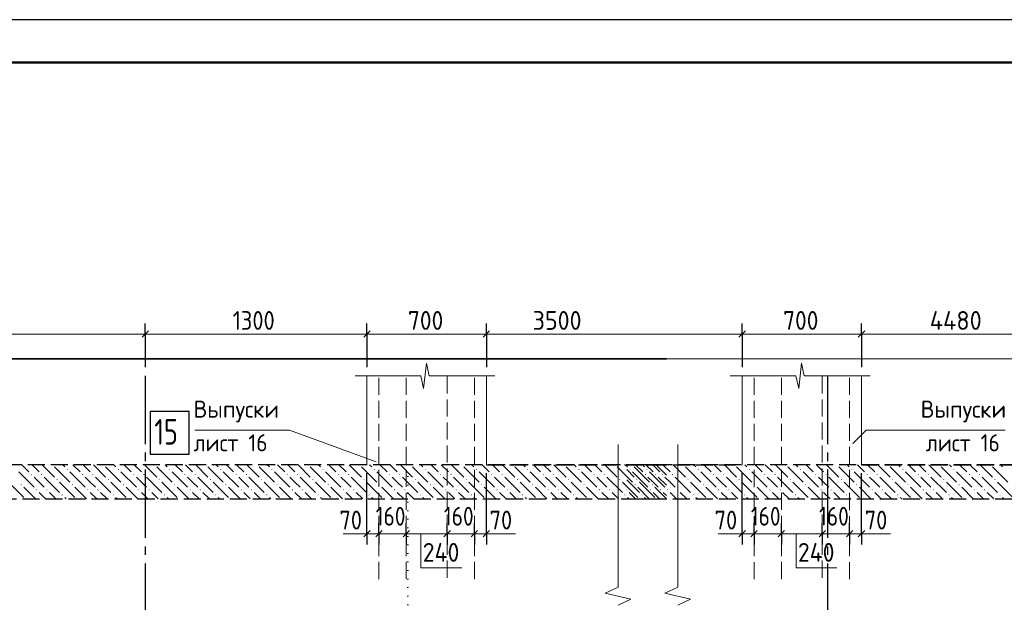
# Model space of a CAD drawing. Header units: millimetres. Extents: x 0 to 30446, y 0 to 14850.
# Tile 12 of 26: x 5722 to 11496, y 11434 to 14850. Entities that reach past the tile are written whole.
import ezdxf

# ---------------------------------------------------------------- set-up
doc = ezdxf.new("R2010")
doc.units = ezdxf.units.MM
for name, pattern in [('______2', [135, 100, -35]), ('______5', [550, 400, -50, 50, -50]), ('______9', [50, 0, -50])]:
    doc.linetypes.add(name, pattern=pattern)
for name, color, linetype, lineweight in [('Standard', 7, 'Continuous', 25), ('Выпуски арматуры Г-обр.', 7, 'Continuous', 25), ('ЖБ Пилон', 180, 'Continuous', 25), ('Позиционная метка номер позиции', 7, 'Continuous', 13), ('Примечания', 7, 'Continuous', 13), ('Сечения символ', 7, 'Continuous', 25)]:
    doc.layers.add(name, color=color, linetype=linetype, lineweight=lineweight)
doc.layers.add('ЖБ Перекрытие верхний уровень', color=7, linetype='Continuous', lineweight=25, true_color=0xe0e0ff)
doc.layers.add('Оси', color=7, linetype='______5', true_color=0x656565)
doc.layers.add('Размерная выноска', color=7, linetype='Continuous')
doc.styles.add('ISOCPEUR', font='txt')

msp = doc.modelspace()

# ---------------------------------------------------------------- hatches: boundary and pattern name
at = {"layer": 'ЖБ Перекрытие верхний уровень', "linetype": 'Continuous', "lineweight": 18, "transparency": 33554687}
for points in [[(5787.6, 12183.5), (5790.8, 12186.7), (5794.1, 12183.5), (5790.8, 12180.2)], [(5847.6, 12183.5), (5850.8, 12186.7), (5854.1, 12183.5), (5850.8, 12180.2)], [(5911.1, 12240.5), (5910.8, 12240.2), (5910.6, 12240.5)], [(5997.6, 12213.5), (6000.8, 12216.7), (6004.1, 12213.5), (6000.8, 12210.2)], [(6087.6, 12183.5), (6090.8, 12186.7), (6094.1, 12183.5), (6090.8, 12180.2)], [(6147.6, 12183.5), (6150.8, 12186.7), (6154.1, 12183.5), (6150.8, 12180.2)], [(6211.1, 12240.5), (6210.8, 12240.2), (6210.6, 12240.5)], [(6297.6, 12213.5), (6300.8, 12216.7), (6304.1, 12213.5), (6300.8, 12210.2)], [(6387.6, 12183.5), (6390.8, 12186.7), (6394.1, 12183.5), (6390.8, 12180.2)], [(6447.6, 12183.5), (6450.8, 12186.7), (6454.1, 12183.5), (6450.8, 12180.2)], [(6511.1, 12240.5), (6510.8, 12240.2), (6510.6, 12240.5)], [(6597.6, 12213.5), (6600.8, 12216.7), (6604.1, 12213.5), (6600.8, 12210.2)], [(6687.6, 12183.5), (6690.8, 12186.7), (6694.1, 12183.5), (6690.8, 12180.2)], [(6747.6, 12183.5), (6750.8, 12186.7), (6754.1, 12183.5), (6750.8, 12180.2)], [(6811.1, 12240.5), (6810.8, 12240.2), (6810.6, 12240.5)], [(6897.6, 12213.5), (6900.8, 12216.7), (6904.1, 12213.5), (6900.8, 12210.2)], [(6987.6, 12183.5), (6990.8, 12186.7), (6994.1, 12183.5), (6990.8, 12180.2)], [(7047.6, 12183.5), (7050.8, 12186.7), (7054.1, 12183.5), (7050.8, 12180.2)], [(7111.1, 12240.5), (7110.8, 12240.2), (7110.6, 12240.5)], [(7197.6, 12213.5), (7200.8, 12216.7), (7204.1, 12213.5), (7200.8, 12210.2)], [(7287.6, 12183.5), (7290.8, 12186.7), (7294.1, 12183.5), (7290.8, 12180.2)], [(7347.6, 12183.5), (7350.8, 12186.7), (7354.1, 12183.5), (7350.8, 12180.2)], [(7411.1, 12240.5), (7410.8, 12240.2), (7410.6, 12240.5)], [(7497.6, 12213.5), (7500.8, 12216.7), (7504.1, 12213.5), (7500.8, 12210.2)], [(7587.6, 12183.5), (7590.8, 12186.7), (7594.1, 12183.5), (7590.8, 12180.2)], [(7647.6, 12183.5), (7650.8, 12186.7), (7654.1, 12183.5), (7650.8, 12180.2)], [(7711.1, 12240.5), (7710.8, 12240.2), (7710.6, 12240.5)], [(7797.6, 12213.5), (7800.8, 12216.7), (7804.1, 12213.5), (7800.8, 12210.2)], [(7887.6, 12183.5), (7890.8, 12186.7), (7894.1, 12183.5), (7890.8, 12180.2)], [(7947.6, 12183.5), (7950.8, 12186.7), (7954.1, 12183.5), (7950.8, 12180.2)], [(8011.1, 12240.5), (8010.8, 12240.2), (8010.6, 12240.5)], [(8097.6, 12213.5), (8100.8, 12216.7), (8104.1, 12213.5), (8100.8, 12210.2)], [(8187.6, 12183.5), (8190.8, 12186.7), (8194.1, 12183.5), (8190.8, 12180.2)], [(8247.6, 12183.5), (8250.8, 12186.7), (8254.1, 12183.5), (8250.8, 12180.2)], [(8311.1, 12240.5), (8310.8, 12240.2), (8310.6, 12240.5)], [(8397.6, 12213.5), (8400.8, 12216.7), (8404.1, 12213.5), (8400.8, 12210.2)], [(8487.6, 12183.5), (8490.8, 12186.7), (8494.1, 12183.5), (8490.8, 12180.2)], [(8547.6, 12183.5), (8550.8, 12186.7), (8554.1, 12183.5), (8550.8, 12180.2)], [(8611.1, 12240.5), (8610.8, 12240.2), (8610.6, 12240.5)], [(8697.6, 12213.5), (8700.8, 12216.7), (8704.1, 12213.5), (8700.8, 12210.2)], [(8787.6, 12183.5), (8790.8, 12186.7), (8794.1, 12183.5), (8790.8, 12180.2)], [(8847.6, 12183.5), (8850.8, 12186.7), (8854.1, 12183.5), (8850.8, 12180.2)], [(8911.1, 12240.5), (8910.8, 12240.2), (8910.6, 12240.5)], [(8997.6, 12213.5), (9000.8, 12216.7), (9004.1, 12213.5), (9000.8, 12210.2)], [(9087.6, 12183.5), (9090.8, 12186.7), (9094.1, 12183.5), (9090.8, 12180.2)], [(9147.6, 12183.5), (9150.8, 12186.7), (9154.1, 12183.5), (9150.8, 12180.2)], [(9211.1, 12240.5), (9210.8, 12240.2), (9210.6, 12240.5)], [(9297.6, 12213.5), (9300.8, 12216.7), (9304.1, 12213.5), (9300.8, 12210.2)], [(9311.1, 12240.5), (9310.8, 12240.2), (9310.6, 12240.5)], [(9387.6, 12183.5), (9390.8, 12186.7), (9394.1, 12183.5), (9390.8, 12180.2)], [(9397.6, 12213.5), (9400.8, 12216.7), (9404.1, 12213.5), (9400.8, 12210.2)], [(9447.6, 12183.5), (9450.8, 12186.7), (9454.1, 12183.5), (9450.8, 12180.2)], [(9487.6, 12183.5), (9490.8, 12186.7), (9494.1, 12183.5), (9490.8, 12180.2)], [(9511.1, 12240.5), (9510.8, 12240.2), (9510.6, 12240.5)], [(9547.6, 12183.5), (9550.8, 12186.7), (9554.1, 12183.5), (9550.8, 12180.2)], [(9611.1, 12240.5), (9610.8, 12240.2), (9610.6, 12240.5)], [(9697.6, 12213.5), (9700.8, 12216.7), (9704.1, 12213.5), (9700.8, 12210.2)], [(9787.6, 12183.5), (9790.8, 12186.7), (9794.1, 12183.5), (9790.8, 12180.2)], [(9847.6, 12183.5), (9850.8, 12186.7), (9854.1, 12183.5), (9850.8, 12180.2)], [(9911.1, 12240.5), (9910.8, 12240.2), (9910.6, 12240.5)], [(9997.6, 12213.5), (10000.8, 12216.7), (10004.1, 12213.5), (10000.8, 12210.2)], [(10087.6, 12183.5), (10090.8, 12186.7), (10094.1, 12183.5), (10090.8, 12180.2)], [(10147.6, 12183.5), (10150.8, 12186.7), (10154.1, 12183.5), (10150.8, 12180.2)], [(10211.1, 12240.5), (10210.8, 12240.2), (10210.6, 12240.5)], [(10297.6, 12213.5), (10300.8, 12216.7), (10304.1, 12213.5), (10300.8, 12210.2)], [(10387.6, 12183.5), (10390.8, 12186.7), (10394.1, 12183.5), (10390.8, 12180.2)], [(10447.6, 12183.5), (10450.8, 12186.7), (10454.1, 12183.5), (10450.8, 12180.2)], [(10511.1, 12240.5), (10510.8, 12240.2), (10510.6, 12240.5)], [(10597.6, 12213.5), (10600.8, 12216.7), (10604.1, 12213.5), (10600.8, 12210.2)], [(10687.6, 12183.5), (10690.8, 12186.7), (10694.1, 12183.5), (10690.8, 12180.2)], [(10747.6, 12183.5), (10750.8, 12186.7), (10754.1, 12183.5), (10750.8, 12180.2)], [(10811.1, 12240.5), (10810.8, 12240.2), (10810.6, 12240.5)], [(10897.6, 12213.5), (10900.8, 12216.7), (10904.1, 12213.5), (10900.8, 12210.2)], [(10987.6, 12183.5), (10990.8, 12186.7), (10994.1, 12183.5), (10990.8, 12180.2)], [(11047.6, 12183.5), (11050.8, 12186.7), (11054.1, 12183.5), (11050.8, 12180.2)], [(11111.1, 12240.5), (11110.8, 12240.2), (11110.6, 12240.5)], [(11197.6, 12213.5), (11200.8, 12216.7), (11204.1, 12213.5), (11200.8, 12210.2)], [(11287.6, 12183.5), (11290.8, 12186.7), (11294.1, 12183.5), (11290.8, 12180.2)], [(11347.6, 12183.5), (11350.8, 12186.7), (11354.1, 12183.5), (11350.8, 12180.2)], [(11411.1, 12240.5), (11410.8, 12240.2), (11410.6, 12240.5)], [(5727.6, 12123.5), (5730.8, 12126.7), (5734.1, 12123.5), (5730.8, 12120.2)], [(5937.6, 12153.5), (5940.8, 12156.7), (5944.1, 12153.5), (5940.8, 12150.2)], [(6027.6, 12123.5), (6030.8, 12126.7), (6034.1, 12123.5), (6030.8, 12120.2)], [(6237.6, 12153.5), (6240.8, 12156.7), (6244.1, 12153.5), (6240.8, 12150.2)], [(6327.6, 12123.5), (6330.8, 12126.7), (6334.1, 12123.5), (6330.8, 12120.2)], [(6537.6, 12153.5), (6540.8, 12156.7), (6544.1, 12153.5), (6540.8, 12150.2)], [(6627.6, 12123.5), (6630.8, 12126.7), (6634.1, 12123.5), (6630.8, 12120.2)], [(6837.6, 12153.5), (6840.8, 12156.7), (6844.1, 12153.5), (6840.8, 12150.2)], [(6927.6, 12123.5), (6930.8, 12126.7), (6934.1, 12123.5), (6930.8, 12120.2)], [(7137.6, 12153.5), (7140.8, 12156.7), (7144.1, 12153.5), (7140.8, 12150.2)], [(7227.6, 12123.5), (7230.8, 12126.7), (7234.1, 12123.5), (7230.8, 12120.2)], [(7437.6, 12153.5), (7440.8, 12156.7), (7444.1, 12153.5), (7440.8, 12150.2)], [(7527.6, 12123.5), (7530.8, 12126.7), (7534.1, 12123.5), (7530.8, 12120.2)], [(7737.6, 12153.5), (7740.8, 12156.7), (7744.1, 12153.5), (7740.8, 12150.2)], [(7827.6, 12123.5), (7830.8, 12126.7), (7834.1, 12123.5), (7830.8, 12120.2)], [(8037.6, 12153.5), (8040.8, 12156.7), (8044.1, 12153.5), (8040.8, 12150.2)], [(8127.6, 12123.5), (8130.8, 12126.7), (8134.1, 12123.5), (8130.8, 12120.2)], [(8337.6, 12153.5), (8340.8, 12156.7), (8344.1, 12153.5), (8340.8, 12150.2)], [(8427.6, 12123.5), (8430.8, 12126.7), (8434.1, 12123.5), (8430.8, 12120.2)], [(8637.6, 12153.5), (8640.8, 12156.7), (8644.1, 12153.5), (8640.8, 12150.2)], [(8727.6, 12123.5), (8730.8, 12126.7), (8734.1, 12123.5), (8730.8, 12120.2)], [(8937.6, 12153.5), (8940.8, 12156.7), (8944.1, 12153.5), (8940.8, 12150.2)], [(9027.6, 12123.5), (9030.8, 12126.7), (9034.1, 12123.5), (9030.8, 12120.2)], [(9237.6, 12153.5), (9240.8, 12156.7), (9244.1, 12153.5), (9240.8, 12150.2)], [(9327.6, 12123.5), (9330.8, 12126.7), (9334.1, 12123.5), (9330.8, 12120.2)], [(9337.6, 12153.5), (9340.8, 12156.7), (9344.1, 12153.5), (9340.8, 12150.2)], [(9427.6, 12123.5), (9430.8, 12126.7), (9434.1, 12123.5), (9430.8, 12120.2)], [(9637.6, 12153.5), (9640.8, 12156.7), (9644.1, 12153.5), (9640.8, 12150.2)], [(9727.6, 12123.5), (9730.8, 12126.7), (9734.1, 12123.5), (9730.8, 12120.2)], [(9937.6, 12153.5), (9940.8, 12156.7), (9944.1, 12153.5), (9940.8, 12150.2)], [(10027.6, 12123.5), (10030.8, 12126.7), (10034.1, 12123.5), (10030.8, 12120.2)], [(10237.6, 12153.5), (10240.8, 12156.7), (10244.1, 12153.5), (10240.8, 12150.2)], [(10327.6, 12123.5), (10330.8, 12126.7), (10334.1, 12123.5), (10330.8, 12120.2)], [(10537.6, 12153.5), (10540.8, 12156.7), (10544.1, 12153.5), (10540.8, 12150.2)], [(10627.6, 12123.5), (10630.8, 12126.7), (10634.1, 12123.5), (10630.8, 12120.2)], [(10837.6, 12153.5), (10840.8, 12156.7), (10844.1, 12153.5), (10840.8, 12150.2)], [(10927.6, 12123.5), (10930.8, 12126.7), (10934.1, 12123.5), (10930.8, 12120.2)], [(11137.6, 12153.5), (11140.8, 12156.7), (11144.1, 12153.5), (11140.8, 12150.2)], [(11227.6, 12123.5), (11230.8, 12126.7), (11234.1, 12123.5), (11230.8, 12120.2)], [(11437.6, 12153.5), (11440.8, 12156.7), (11444.1, 12153.5), (11440.8, 12150.2)], [(5817.6, 12093.5), (5820.8, 12096.7), (5824.1, 12093.5), (5820.8, 12090.2)], [(5877.6, 12093.5), (5880.8, 12096.7), (5884.1, 12093.5), (5880.8, 12090.2)], [(6117.6, 12093.5), (6120.8, 12096.7), (6124.1, 12093.5), (6120.8, 12090.2)], [(6177.6, 12093.5), (6180.8, 12096.7), (6184.1, 12093.5), (6180.8, 12090.2)], [(6417.6, 12093.5), (6420.8, 12096.7), (6424.1, 12093.5), (6420.8, 12090.2)], [(6477.6, 12093.5), (6480.8, 12096.7), (6484.1, 12093.5), (6480.8, 12090.2)], [(6717.6, 12093.5), (6720.8, 12096.7), (6724.1, 12093.5), (6720.8, 12090.2)], [(6777.6, 12093.5), (6780.8, 12096.7), (6784.1, 12093.5), (6780.8, 12090.2)], [(7017.6, 12093.5), (7020.8, 12096.7), (7024.1, 12093.5), (7020.8, 12090.2)], [(7077.6, 12093.5), (7080.8, 12096.7), (7084.1, 12093.5), (7080.8, 12090.2)], [(7317.6, 12093.5), (7320.8, 12096.7), (7324.1, 12093.5), (7320.8, 12090.2)], [(7377.6, 12093.5), (7380.8, 12096.7), (7384.1, 12093.5), (7380.8, 12090.2)], [(7617.6, 12093.5), (7620.8, 12096.7), (7624.1, 12093.5), (7620.8, 12090.2)], [(7677.6, 12093.5), (7680.8, 12096.7), (7684.1, 12093.5), (7680.8, 12090.2)], [(7917.6, 12093.5), (7920.8, 12096.7), (7924.1, 12093.5), (7920.8, 12090.2)], [(7977.6, 12093.5), (7980.8, 12096.7), (7984.1, 12093.5), (7980.8, 12090.2)], [(8217.6, 12093.5), (8220.8, 12096.7), (8224.1, 12093.5), (8220.8, 12090.2)], [(8277.6, 12093.5), (8280.8, 12096.7), (8284.1, 12093.5), (8280.8, 12090.2)], [(8517.6, 12093.5), (8520.8, 12096.7), (8524.1, 12093.5), (8520.8, 12090.2)], [(8577.6, 12093.5), (8580.8, 12096.7), (8584.1, 12093.5), (8580.8, 12090.2)], [(8817.6, 12093.5), (8820.8, 12096.7), (8824.1, 12093.5), (8820.8, 12090.2)], [(8877.6, 12093.5), (8880.8, 12096.7), (8884.1, 12093.5), (8880.8, 12090.2)], [(9117.6, 12093.5), (9120.8, 12096.7), (9124.1, 12093.5), (9120.8, 12090.2)], [(9177.6, 12093.5), (9180.8, 12096.7), (9184.1, 12093.5), (9180.8, 12090.2)], [(9281.5, 12096.1), (9284.1, 12093.5), (9281.5, 12090.9)], [(9417.6, 12093.5), (9420.8, 12096.7), (9424.1, 12093.5), (9420.8, 12090.2)], [(9477.6, 12093.5), (9480.8, 12096.7), (9484.1, 12093.5), (9480.8, 12090.2)], [(9517.6, 12093.5), (9520.8, 12096.7), (9524.1, 12093.5), (9520.8, 12090.2)], [(9577.6, 12093.5), (9580.8, 12096.7), (9584.1, 12093.5), (9580.8, 12090.2)], [(9817.6, 12093.5), (9820.8, 12096.7), (9824.1, 12093.5), (9820.8, 12090.2)], [(9877.6, 12093.5), (9880.8, 12096.7), (9884.1, 12093.5), (9880.8, 12090.2)], [(10117.6, 12093.5), (10120.8, 12096.7), (10124.1, 12093.5), (10120.8, 12090.2)], [(10177.6, 12093.5), (10180.8, 12096.7), (10184.1, 12093.5), (10180.8, 12090.2)], [(10417.6, 12093.5), (10420.8, 12096.7), (10424.1, 12093.5), (10420.8, 12090.2)], [(10477.6, 12093.5), (10480.8, 12096.7), (10484.1, 12093.5), (10480.8, 12090.2)], [(10717.6, 12093.5), (10720.8, 12096.7), (10724.1, 12093.5), (10720.8, 12090.2)], [(10777.6, 12093.5), (10780.8, 12096.7), (10784.1, 12093.5), (10780.8, 12090.2)], [(11017.6, 12093.5), (11020.8, 12096.7), (11024.1, 12093.5), (11020.8, 12090.2)], [(11077.6, 12093.5), (11080.8, 12096.7), (11084.1, 12093.5), (11080.8, 12090.2)], [(11317.6, 12093.5), (11320.8, 12096.7), (11324.1, 12093.5), (11320.8, 12090.2)], [(11377.6, 12093.5), (11380.8, 12096.7), (11384.1, 12093.5), (11380.8, 12090.2)], [(5967.6, 12063.5), (5970.8, 12066.7), (5974.1, 12063.5), (5970.8, 12060.2)], [(6267.6, 12063.5), (6270.8, 12066.7), (6274.1, 12063.5), (6270.8, 12060.2)], [(6567.6, 12063.5), (6570.8, 12066.7), (6574.1, 12063.5), (6570.8, 12060.2)], [(6867.6, 12063.5), (6870.8, 12066.7), (6874.1, 12063.5), (6870.8, 12060.2)], [(7167.6, 12063.5), (7170.8, 12066.7), (7174.1, 12063.5), (7170.8, 12060.2)], [(7467.6, 12063.5), (7470.8, 12066.7), (7474.1, 12063.5), (7470.8, 12060.2)], [(7767.6, 12063.5), (7770.8, 12066.7), (7774.1, 12063.5), (7770.8, 12060.2)], [(8067.6, 12063.5), (8070.8, 12066.7), (8074.1, 12063.5), (8070.8, 12060.2)], [(8367.6, 12063.5), (8370.8, 12066.7), (8374.1, 12063.5), (8370.8, 12060.2)], [(8667.6, 12063.5), (8670.8, 12066.7), (8674.1, 12063.5), (8670.8, 12060.2)], [(8967.6, 12063.5), (8970.8, 12066.7), (8974.1, 12063.5), (8970.8, 12060.2)], [(9267.6, 12063.5), (9270.8, 12066.7), (9274.1, 12063.5), (9270.8, 12060.2)], [(9367.6, 12063.5), (9370.8, 12066.7), (9374.1, 12063.5), (9370.8, 12060.2)], [(9667.6, 12063.5), (9670.8, 12066.7), (9674.1, 12063.5), (9670.8, 12060.2)], [(9967.6, 12063.5), (9970.8, 12066.7), (9974.1, 12063.5), (9970.8, 12060.2)], [(10267.6, 12063.5), (10270.8, 12066.7), (10274.1, 12063.5), (10270.8, 12060.2)], [(10567.6, 12063.5), (10570.8, 12066.7), (10574.1, 12063.5), (10570.8, 12060.2)], [(10867.6, 12063.5), (10870.8, 12066.7), (10874.1, 12063.5), (10870.8, 12060.2)], [(11167.6, 12063.5), (11170.8, 12066.7), (11174.1, 12063.5), (11170.8, 12060.2)], [(11467.6, 12063.5), (11470.8, 12066.7), (11474.1, 12063.5), (11470.8, 12060.2)]]:
    msp.add_hatch(color=7, dxfattribs=at).paths.add_polyline_path(points, flags=16)

# ---------------------------------------------------------------- linework, layer by layer
at = {"layer": 'Standard', "color": 7, "linetype": 'Continuous', "lineweight": -3, "transparency": 33554687}
for p, q in [((6458.4, 13006.6), (6458.4, 13069.1)), ((7758.4, 13006.6), (7758.4, 13069.1)), ((8458.4, 13006.6), (8458.4, 13069.1)), ((9958.4, 13006.6), (9958.4, 13069.1)), ((10658.4, 13006.6), (10658.4, 13069.1)), ((6458.4, 13006.6), (6458.4, 12944.1)), ((6458.4, 13006.6), (6458.4, 12812)), ((7758.4, 13006.6), (7758.4, 12944.1)), ((7758.4, 13006.6), (7758.4, 12812)), ((8458.4, 13006.6), (8458.4, 12944.1)), ((8458.4, 13006.6), (8458.4, 12812)), ((9958.4, 13006.6), (9958.4, 12944.1)), ((9958.4, 13006.6), (9958.4, 12812)), ((10658.4, 13006.6), (10658.4, 12944.1)), ((10658.4, 13006.6), (10658.4, 12812)), ((7758.4, 11836.1), (7758.4, 11898.6)), ((7828.4, 11836.1), (7828.4, 11898.6)), ((7988.4, 11836.1), (7988.4, 11898.6)), ((8228.4, 11836.1), (8228.4, 11898.6)), ((8388.4, 11836.1), (8388.4, 11898.6)), ((8458.4, 11836.1), (8458.4, 11898.6)), ((9958.4, 11836.1), (9958.4, 11898.6)), ((10028.4, 11836.1), (10028.4, 11898.6)), ((10188.4, 11836.1), (10188.4, 11898.6)), ((10428.4, 11836.1), (10428.4, 11898.6)), ((10588.4, 11836.1), (10588.4, 11898.6)), ((10658.4, 11836.1), (10658.4, 11898.6)), ((7758.4, 11836.1), (7758.4, 11773.6)), ((7828.4, 11836.1), (7828.4, 11773.6)), ((7828.4, 11836.1), (7828.4, 11789.3)), ((7988.4, 11836.1), (7988.4, 11773.6)), ((7988.4, 11836.1), (7988.4, 11836.1)), ((8228.4, 11836.1), (8228.4, 11773.6)), ((8228.4, 11836.1), (8228.4, 11836.1)), ((8388.4, 11836.1), (8388.4, 11773.6)), ((8388.4, 11836.1), (8388.4, 11836.1)), ((8458.4, 11836.1), (8458.4, 11773.6)), ((9958.4, 11836.1), (9958.4, 11773.6)), ((10028.4, 11836.1), (10028.4, 11773.6)), ((10028.4, 11836.1), (10028.4, 11789.3)), ((10188.4, 11836.1), (10188.4, 11773.6)), ((10188.4, 11836.1), (10188.4, 11836.1)), ((10428.4, 11836.1), (10428.4, 11773.6)), ((10428.4, 11836.1), (10428.4, 11836.1)), ((10588.4, 11836.1), (10588.4, 11773.6)), ((10588.4, 11836.1), (10588.4, 11836.1)), ((10658.4, 11836.1), (10658.4, 11773.6))]:
    msp.add_line(p, q, dxfattribs=at)
at = {"layer": 'Standard', "color": 7, "linetype": 'Continuous', "lineweight": 13, "transparency": 33554687}
for p, q in [((3208.4, 13006.6), (6458.4, 13006.6)), ((6458.4, 13006.6), (7758.4, 13006.6)), ((7758.4, 13006.6), (8458.4, 13006.6)), ((8458.4, 13006.6), (9514.3, 13006.6)), ((9281.5, 13006.6), (9958.4, 13006.6)), ((9958.4, 13006.6), (10658.4, 13006.6)), ((10658.4, 13006.6), (11842.2, 13006.6)), ((8090.1, 12687), (8106.5, 12837)), ((8106.5, 12837), (8122.9, 12762)), ((10290.1, 12687), (10306.5, 12837)), ((10306.5, 12837), (10322.9, 12762)), ((7688.3, 12762), (8073.7, 12762)), ((8073.7, 12762), (8090.1, 12687)), ((8122.9, 12762), (8508.3, 12762)), ((8508.3, 12762), (8508.3, 12762)), ((9888.3, 12762), (10273.7, 12762)), ((10273.7, 12762), (10290.1, 12687)), ((10322.9, 12762), (10708.3, 12762)), ((10708.3, 12762), (10708.3, 12762)), ((9230.4, 12359.9), (9230.4, 11523.1)), ((9580.4, 12359.9), (9580.4, 11523.1)), ((7758.4, 11836.1), (7720.9, 11836.1)), ((7758.4, 11836.1), (7828.4, 11836.1)), ((7828.4, 11836.1), (7988.4, 11836.1)), ((7988.4, 11836.1), (8228.4, 11836.1)), ((8228.4, 11836.1), (8388.4, 11836.1)), ((8388.4, 11836.1), (8458.4, 11836.1)), ((8458.4, 11836.1), (8495.9, 11836.1)), ((9958.4, 11836.1), (9920.9, 11836.1)), ((9958.4, 11836.1), (10028.4, 11836.1)), ((10028.4, 11836.1), (10188.4, 11836.1)), ((10188.4, 11836.1), (10428.4, 11836.1)), ((10428.4, 11836.1), (10588.4, 11836.1)), ((10588.4, 11836.1), (10658.4, 11836.1)), ((10658.4, 11836.1), (10695.9, 11836.1)), ((9230.4, 11523.1), (9155.4, 11487.5)), ((9580.4, 11523.1), (9505.4, 11487.5)), ((9155.4, 11487.5), (9305.4, 11451.9)), ((9305.4, 11451.9), (9230.4, 11416.3)), ((9505.4, 11487.5), (9655.4, 11451.9)), ((9655.4, 11451.9), (9580.4, 11416.3))]:
    msp.add_line(p, q, dxfattribs=at)
at = {"layer": 'Standard', "color": 7, "linetype": 'Continuous', "lineweight": 25, "transparency": 33554687}
for p, q in [((6439.6, 12987.9), (6477.1, 13025.4)), ((7739.6, 12987.9), (7777.1, 13025.4)), ((8439.6, 12987.9), (8477.1, 13025.4)), ((9939.6, 12987.9), (9977.1, 13025.4)), ((10639.6, 12987.9), (10677.1, 13025.4)), ((7739.6, 11817.3), (7777.1, 11854.8)), ((7809.6, 11817.3), (7847.1, 11854.8)), ((7969.6, 11817.3), (8007.1, 11854.8)), ((8209.6, 11817.3), (8247.1, 11854.8)), ((8369.6, 11817.3), (8407.1, 11854.8)), ((8439.6, 11817.3), (8477.1, 11854.8)), ((9939.6, 11817.3), (9977.1, 11854.8)), ((10009.6, 11817.3), (10047.1, 11854.8)), ((10169.6, 11817.3), (10207.1, 11854.8)), ((10409.6, 11817.3), (10447.1, 11854.8)), ((10569.6, 11817.3), (10607.1, 11854.8)), ((10639.6, 11817.3), (10677.1, 11854.8))]:
    msp.add_line(p, q, dxfattribs=at)
at = {"layer": 'Standard', "color": 254, "linetype": 'Continuous', "lineweight": 13, "true_color": 0xc4c4ff, "transparency": 33554687}
msp.add_line((11842.2, 12862), (9281.5, 12862), dxfattribs=at)
at = {"layer": 'Standard', "color": 7, "linetype": 'Continuous', "lineweight": 25, "transparency": 33554687}
msp.add_lwpolyline([(0, 0), (21000, 0), (21000, 14850), (0, 14850), (0, 0)], close=True, dxfattribs=at)
at = {"layer": 'Standard', "color": 7, "linetype": 'Continuous', "lineweight": 50, "transparency": 33554687}
msp.add_lwpolyline([(1000, 14600), (20750, 14600), (20750, 250), (1000, 250), (1000, 14600)], close=True, dxfattribs=at)
at = {"layer": 'Standard', "color": 254, "linetype": 'Continuous', "lineweight": 35, "true_color": 0xc4c4ff, "transparency": 33554687}
msp.add_lwpolyline([(9514.3, 12862), (2433.2, 12862), (2433.2, 8553.6)], dxfattribs=at)
at = {"layer": 'Standard', "color": 7, "linetype": 'Continuous', "lineweight": -3, "transparency": 33554687}
for points in [[(7758.4, 11836.1), (7758.4, 11844.6), (7758.4, 11844.6), (7758.4, 11851.1), (7758.4, 11851.1), (7758.4, 11863.4), (7758.4, 11863.4), (7758.4, 12108.1), (7758.4, 12108.1), (7758.4, 12190.5)], [(8458.4, 11836.1), (8458.4, 11844.6), (8458.4, 11844.6), (8458.4, 12190.5)], [(9958.4, 11836.1), (9958.4, 11844.6), (9958.4, 11844.6), (9958.4, 11851.1), (9958.4, 11851.1), (9958.4, 11863.4), (9958.4, 11863.4), (9958.4, 11975.9), (9958.4, 11975.9), (9958.4, 12190.5)], [(10658.4, 11836.1), (10658.4, 11844.6), (10658.4, 11844.6), (10658.4, 12190.5)]]:
    msp.add_lwpolyline(points, dxfattribs=at)
at = {"layer": 'Выпуски арматуры Г-обр.', "color": 7, "linetype": 'Continuous', "lineweight": 25, "transparency": 33554687}
msp.add_lwpolyline([(6486.4, 12303.5), (6716.4, 12303.5), (6716.4, 12553.5), (6486.4, 12553.5), (6486.4, 12303.5)], dxfattribs=at)
at = {"layer": 'ЖБ Перекрытие верхний уровень', "color": 7, "linetype": '______2', "lineweight": 25, "transparency": 33554687}
for p, q in [((9514.3, 12240.5), (3308.4, 12240.5)), ((11842.2, 12240.5), (9281.5, 12240.5)), ((3308.4, 12040.5), (9514.3, 12040.5)), ((9281.5, 12040.5), (11842.2, 12040.5))]:
    msp.add_line(p, q, dxfattribs=at)
at = {"layer": 'ЖБ Перекрытие верхний уровень', "color": 9, "linetype": 'Continuous', "lineweight": 18, "true_color": 0xc7c7c7, "transparency": 33554687}
for p, q in [((5715.8, 12198.5), (5805.9, 12108.5)), ((5733.9, 12240.5), (5775.8, 12198.5)), ((5793.9, 12240.5), (5835.8, 12198.5)), ((5853.9, 12240.5), (5925.8, 12168.5)), ((5925.8, 12228.5), (6015.8, 12138.5)), ((5985.8, 12228.5), (5973.9, 12240.5)), ((6015.8, 12198.5), (6105.9, 12108.5)), ((6033.9, 12240.5), (6075.8, 12198.5)), ((6093.9, 12240.5), (6135.8, 12198.5)), ((6153.9, 12240.5), (6225.8, 12168.5)), ((6225.8, 12228.5), (6315.8, 12138.5)), ((6285.8, 12228.5), (6273.9, 12240.5)), ((6315.8, 12198.5), (6405.9, 12108.5)), ((6333.9, 12240.5), (6375.8, 12198.5)), ((6393.9, 12240.5), (6435.8, 12198.5)), ((6453.9, 12240.5), (6525.8, 12168.5)), ((6525.8, 12228.5), (6615.8, 12138.5)), ((6585.8, 12228.5), (6573.9, 12240.5)), ((6615.8, 12198.5), (6705.9, 12108.5)), ((6633.9, 12240.5), (6675.8, 12198.5)), ((6693.9, 12240.5), (6735.8, 12198.5)), ((6753.9, 12240.5), (6825.8, 12168.5)), ((6825.8, 12228.5), (6915.8, 12138.5)), ((6885.8, 12228.5), (6873.9, 12240.5)), ((6915.8, 12198.5), (7005.9, 12108.5)), ((6933.9, 12240.5), (6975.8, 12198.5)), ((6993.9, 12240.5), (7035.8, 12198.5)), ((7053.9, 12240.5), (7125.8, 12168.5)), ((7125.8, 12228.5), (7215.8, 12138.5)), ((7185.8, 12228.5), (7173.9, 12240.5)), ((7215.8, 12198.5), (7305.9, 12108.5)), ((7233.9, 12240.5), (7275.8, 12198.5)), ((7293.9, 12240.5), (7335.8, 12198.5)), ((7353.9, 12240.5), (7425.8, 12168.5)), ((7425.8, 12228.5), (7515.8, 12138.5)), ((7485.8, 12228.5), (7473.9, 12240.5)), ((7515.8, 12198.5), (7605.9, 12108.5)), ((7533.9, 12240.5), (7575.8, 12198.5)), ((7593.9, 12240.5), (7635.8, 12198.5)), ((7653.9, 12240.5), (7725.8, 12168.5)), ((7725.8, 12228.5), (7815.8, 12138.5)), ((7785.8, 12228.5), (7773.9, 12240.5)), ((7815.8, 12198.5), (7905.9, 12108.5)), ((7833.9, 12240.5), (7875.8, 12198.5)), ((7893.9, 12240.5), (7935.8, 12198.5)), ((7953.9, 12240.5), (8025.8, 12168.5)), ((8025.8, 12228.5), (8115.8, 12138.5)), ((8085.8, 12228.5), (8073.9, 12240.5)), ((8115.8, 12198.5), (8205.9, 12108.5)), ((8133.9, 12240.5), (8175.8, 12198.5)), ((8193.9, 12240.5), (8235.8, 12198.5)), ((8253.9, 12240.5), (8325.8, 12168.5)), ((8325.8, 12228.5), (8415.8, 12138.5)), ((8385.8, 12228.5), (8373.9, 12240.5)), ((8415.8, 12198.5), (8505.9, 12108.5)), ((8433.9, 12240.5), (8475.8, 12198.5)), ((8493.9, 12240.5), (8535.8, 12198.5)), ((8553.9, 12240.5), (8625.8, 12168.5)), ((8625.8, 12228.5), (8715.8, 12138.5)), ((8685.8, 12228.5), (8673.9, 12240.5)), ((8715.8, 12198.5), (8805.9, 12108.5)), ((8733.9, 12240.5), (8775.8, 12198.5)), ((8793.9, 12240.5), (8835.8, 12198.5)), ((8853.9, 12240.5), (8925.8, 12168.5)), ((8925.8, 12228.5), (9015.8, 12138.5)), ((8985.8, 12228.5), (8973.9, 12240.5)), ((9015.8, 12198.5), (9105.9, 12108.5)), ((9033.9, 12240.5), (9075.8, 12198.5)), ((9093.9, 12240.5), (9135.8, 12198.5)), ((9153.9, 12240.5), (9225.8, 12168.5)), ((9225.8, 12228.5), (9315.8, 12138.5)), ((9285.8, 12228.5), (9273.9, 12240.5)), ((9281.5, 12212.8), (9325.8, 12168.5)), ((9315.8, 12198.5), (9405.9, 12108.5)), ((9325.8, 12228.5), (9415.8, 12138.5)), ((9333.9, 12240.5), (9375.8, 12198.5)), ((9385.8, 12228.5), (9373.9, 12240.5)), ((9393.9, 12240.5), (9435.8, 12198.5)), ((9415.8, 12198.5), (9505.9, 12108.5)), ((9433.9, 12240.5), (9475.8, 12198.5)), ((9453.9, 12240.5), (9514.3, 12180.1)), ((9493.9, 12240.5), (9535.8, 12198.5)), ((9553.9, 12240.5), (9625.8, 12168.5)), ((9625.8, 12228.5), (9715.8, 12138.5)), ((9685.8, 12228.5), (9673.9, 12240.5)), ((9715.8, 12198.5), (9805.9, 12108.5)), ((9733.9, 12240.5), (9775.8, 12198.5)), ((9793.9, 12240.5), (9835.8, 12198.5)), ((9853.9, 12240.5), (9925.8, 12168.5)), ((9925.8, 12228.5), (10015.8, 12138.5)), ((9985.8, 12228.5), (9973.9, 12240.5)), ((10015.8, 12198.5), (10105.9, 12108.5)), ((10033.9, 12240.5), (10075.8, 12198.5)), ((10093.9, 12240.5), (10135.8, 12198.5)), ((10153.9, 12240.5), (10225.8, 12168.5)), ((10225.8, 12228.5), (10315.8, 12138.5)), ((10285.8, 12228.5), (10273.9, 12240.5)), ((10315.8, 12198.5), (10405.9, 12108.5)), ((10333.9, 12240.5), (10375.8, 12198.5)), ((10393.9, 12240.5), (10435.8, 12198.5)), ((10453.9, 12240.5), (10525.8, 12168.5)), ((10525.8, 12228.5), (10615.8, 12138.5)), ((10585.8, 12228.5), (10573.9, 12240.5)), ((10615.8, 12198.5), (10705.9, 12108.5)), ((10633.9, 12240.5), (10675.8, 12198.5)), ((10693.9, 12240.5), (10735.8, 12198.5)), ((10753.9, 12240.5), (10825.8, 12168.5)), ((10825.8, 12228.5), (10915.8, 12138.5)), ((10885.8, 12228.5), (10873.9, 12240.5)), ((10915.8, 12198.5), (11005.9, 12108.5)), ((10933.9, 12240.5), (10975.8, 12198.5)), ((10993.9, 12240.5), (11035.8, 12198.5)), ((11053.9, 12240.5), (11125.8, 12168.5)), ((11125.8, 12228.5), (11215.8, 12138.5)), ((11185.8, 12228.5), (11173.9, 12240.5)), ((11215.8, 12198.5), (11305.9, 12108.5)), ((11233.9, 12240.5), (11275.8, 12198.5)), ((11293.9, 12240.5), (11335.8, 12198.5)), ((11353.9, 12240.5), (11425.8, 12168.5)), ((11425.8, 12228.5), (11515.8, 12138.5)), ((11485.8, 12228.5), (11473.9, 12240.5)), ((5655.9, 12138.5), (5745.8, 12048.5)), ((5835.8, 12138.5), (5805.9, 12168.5)), ((5865.8, 12108.5), (5835.8, 12138.5)), ((5865.8, 12168.5), (5955.9, 12078.5)), ((5955.9, 12138.5), (6045.8, 12048.5)), ((6135.8, 12138.5), (6105.9, 12168.5)), ((6165.8, 12108.5), (6135.8, 12138.5)), ((6165.8, 12168.5), (6255.9, 12078.5)), ((6255.9, 12138.5), (6345.8, 12048.5)), ((6435.8, 12138.5), (6405.9, 12168.5)), ((6465.8, 12108.5), (6435.8, 12138.5)), ((6465.8, 12168.5), (6555.9, 12078.5)), ((6555.9, 12138.5), (6645.8, 12048.5)), ((6735.8, 12138.5), (6705.9, 12168.5)), ((6765.8, 12108.5), (6735.8, 12138.5)), ((6765.8, 12168.5), (6855.9, 12078.5)), ((6855.9, 12138.5), (6945.8, 12048.5)), ((7035.8, 12138.5), (7005.9, 12168.5)), ((7065.8, 12108.5), (7035.8, 12138.5)), ((7065.8, 12168.5), (7155.9, 12078.5)), ((7155.9, 12138.5), (7245.8, 12048.5)), ((7335.8, 12138.5), (7305.9, 12168.5)), ((7365.8, 12108.5), (7335.8, 12138.5)), ((7365.8, 12168.5), (7455.9, 12078.5)), ((7455.9, 12138.5), (7545.8, 12048.5)), ((7635.8, 12138.5), (7605.9, 12168.5)), ((7665.8, 12108.5), (7635.8, 12138.5)), ((7665.8, 12168.5), (7755.9, 12078.5)), ((7755.9, 12138.5), (7845.8, 12048.5)), ((7935.8, 12138.5), (7905.9, 12168.5)), ((7965.8, 12108.5), (7935.8, 12138.5)), ((7965.8, 12168.5), (8055.9, 12078.5)), ((8055.9, 12138.5), (8145.8, 12048.5)), ((8235.8, 12138.5), (8205.9, 12168.5)), ((8265.8, 12108.5), (8235.8, 12138.5)), ((8265.8, 12168.5), (8355.9, 12078.5)), ((8355.9, 12138.5), (8445.8, 12048.5)), ((8535.8, 12138.5), (8505.9, 12168.5)), ((8565.8, 12108.5), (8535.8, 12138.5)), ((8565.8, 12168.5), (8655.9, 12078.5)), ((8655.9, 12138.5), (8745.8, 12048.5)), ((8835.8, 12138.5), (8805.9, 12168.5)), ((8865.8, 12108.5), (8835.8, 12138.5)), ((8865.8, 12168.5), (8955.9, 12078.5)), ((8955.9, 12138.5), (9045.8, 12048.5)), ((9135.8, 12138.5), (9105.9, 12168.5)), ((9165.8, 12108.5), (9135.8, 12138.5)), ((9165.8, 12168.5), (9255.9, 12078.5)), ((9255.9, 12138.5), (9345.8, 12048.5)), ((9281.5, 12152.8), (9355.9, 12078.5)), ((9355.9, 12138.5), (9445.8, 12048.5)), ((9435.8, 12138.5), (9405.9, 12168.5)), ((9465.8, 12108.5), (9435.8, 12138.5)), ((9465.8, 12168.5), (9514.3, 12120.1)), ((9535.8, 12138.5), (9505.9, 12168.5)), ((9565.8, 12108.5), (9535.8, 12138.5)), ((9565.8, 12168.5), (9655.9, 12078.5)), ((9655.9, 12138.5), (9745.8, 12048.5)), ((9835.8, 12138.5), (9805.9, 12168.5)), ((9865.8, 12108.5), (9835.8, 12138.5)), ((9865.8, 12168.5), (9955.9, 12078.5)), ((9955.9, 12138.5), (10045.8, 12048.5)), ((10135.8, 12138.5), (10105.9, 12168.5)), ((10165.8, 12108.5), (10135.8, 12138.5)), ((10165.8, 12168.5), (10255.9, 12078.5)), ((10255.9, 12138.5), (10345.8, 12048.5)), ((10435.8, 12138.5), (10405.9, 12168.5)), ((10465.8, 12108.5), (10435.8, 12138.5)), ((10465.8, 12168.5), (10555.9, 12078.5)), ((10555.9, 12138.5), (10645.8, 12048.5)), ((10735.8, 12138.5), (10705.9, 12168.5)), ((10765.8, 12108.5), (10735.8, 12138.5)), ((10765.8, 12168.5), (10855.9, 12078.5)), ((10855.9, 12138.5), (10945.8, 12048.5)), ((11035.8, 12138.5), (11005.9, 12168.5)), ((11065.8, 12108.5), (11035.8, 12138.5)), ((11065.8, 12168.5), (11155.9, 12078.5)), ((11155.9, 12138.5), (11245.8, 12048.5)), ((11335.8, 12138.5), (11305.9, 12168.5)), ((11365.8, 12108.5), (11335.8, 12138.5)), ((11365.8, 12168.5), (11455.9, 12078.5)), ((11455.9, 12138.5), (11545.8, 12048.5)), ((5813.9, 12040.5), (5745.8, 12108.5)), ((5835.8, 12078.5), (5873.9, 12040.5)), ((5895.8, 12078.5), (5933.9, 12040.5)), ((6113.9, 12040.5), (6045.8, 12108.5)), ((6135.8, 12078.5), (6173.9, 12040.5)), ((6195.8, 12078.5), (6233.9, 12040.5)), ((6413.9, 12040.5), (6345.8, 12108.5)), ((6435.8, 12078.5), (6473.9, 12040.5)), ((6495.8, 12078.5), (6533.9, 12040.5)), ((6713.9, 12040.5), (6645.8, 12108.5)), ((6735.8, 12078.5), (6773.9, 12040.5)), ((6795.8, 12078.5), (6833.9, 12040.5)), ((7013.9, 12040.5), (6945.8, 12108.5)), ((7035.8, 12078.5), (7073.9, 12040.5)), ((7095.8, 12078.5), (7133.9, 12040.5)), ((7313.9, 12040.5), (7245.8, 12108.5)), ((7335.8, 12078.5), (7373.9, 12040.5)), ((7395.8, 12078.5), (7433.9, 12040.5)), ((7613.9, 12040.5), (7545.8, 12108.5)), ((7635.8, 12078.5), (7673.9, 12040.5)), ((7695.8, 12078.5), (7733.9, 12040.5)), ((7913.9, 12040.5), (7845.8, 12108.5)), ((7935.8, 12078.5), (7973.9, 12040.5)), ((7995.8, 12078.5), (8033.9, 12040.5)), ((8213.9, 12040.5), (8145.8, 12108.5)), ((8235.8, 12078.5), (8273.9, 12040.5)), ((8295.8, 12078.5), (8333.9, 12040.5)), ((8513.9, 12040.5), (8445.8, 12108.5)), ((8535.8, 12078.5), (8573.9, 12040.5)), ((8595.8, 12078.5), (8633.9, 12040.5)), ((8813.9, 12040.5), (8745.8, 12108.5)), ((8835.8, 12078.5), (8873.9, 12040.5)), ((8895.8, 12078.5), (8933.9, 12040.5)), ((9113.9, 12040.5), (9045.8, 12108.5)), ((9135.8, 12078.5), (9173.9, 12040.5)), ((9195.8, 12078.5), (9233.9, 12040.5)), ((9295.8, 12078.5), (9333.9, 12040.5)), ((9413.9, 12040.5), (9345.8, 12108.5)), ((9435.8, 12078.5), (9473.9, 12040.5)), ((9513.9, 12040.5), (9445.8, 12108.5)), ((9495.8, 12078.5), (9514.3, 12060.1)), ((9535.8, 12078.5), (9573.9, 12040.5)), ((9595.8, 12078.5), (9633.9, 12040.5)), ((9813.9, 12040.5), (9745.8, 12108.5)), ((9835.8, 12078.5), (9873.9, 12040.5)), ((9895.8, 12078.5), (9933.9, 12040.5)), ((10113.9, 12040.5), (10045.8, 12108.5)), ((10135.8, 12078.5), (10173.9, 12040.5)), ((10195.8, 12078.5), (10233.9, 12040.5)), ((10413.9, 12040.5), (10345.8, 12108.5)), ((10435.8, 12078.5), (10473.9, 12040.5)), ((10495.8, 12078.5), (10533.9, 12040.5)), ((10713.9, 12040.5), (10645.8, 12108.5)), ((10735.8, 12078.5), (10773.9, 12040.5)), ((10795.8, 12078.5), (10833.9, 12040.5)), ((11013.9, 12040.5), (10945.8, 12108.5)), ((11035.8, 12078.5), (11073.9, 12040.5)), ((11095.8, 12078.5), (11133.9, 12040.5)), ((11313.9, 12040.5), (11245.8, 12108.5)), ((11335.8, 12078.5), (11373.9, 12040.5)), ((11395.8, 12078.5), (11433.9, 12040.5)), ((5993.9, 12040.5), (5985.8, 12048.5)), ((6293.9, 12040.5), (6285.8, 12048.5)), ((6593.9, 12040.5), (6585.8, 12048.5)), ((6893.9, 12040.5), (6885.8, 12048.5)), ((7193.9, 12040.5), (7185.8, 12048.5)), ((7493.9, 12040.5), (7485.8, 12048.5)), ((7793.9, 12040.5), (7785.8, 12048.5)), ((8093.9, 12040.5), (8085.8, 12048.5)), ((8393.9, 12040.5), (8385.8, 12048.5)), ((8693.9, 12040.5), (8685.8, 12048.5)), ((8993.9, 12040.5), (8985.8, 12048.5)), ((9293.9, 12040.5), (9285.8, 12048.5)), ((9393.9, 12040.5), (9385.8, 12048.5)), ((9693.9, 12040.5), (9685.8, 12048.5)), ((9993.9, 12040.5), (9985.8, 12048.5)), ((10293.9, 12040.5), (10285.8, 12048.5)), ((10593.9, 12040.5), (10585.8, 12048.5)), ((10893.9, 12040.5), (10885.8, 12048.5)), ((11193.9, 12040.5), (11185.8, 12048.5)), ((11493.9, 12040.5), (11485.8, 12048.5))]:
    msp.add_line(p, q, dxfattribs=at)
at = {"layer": 'ЖБ Перекрытие верхний уровень', "color": 253, "linetype": '______2', "lineweight": -3, "true_color": 0xababab, "transparency": 33554687}
for p, q in [((8458.4, 12240.5), (9514.3, 12240.5)), ((9281.5, 12240.5), (9958.4, 12240.5)), ((10658.4, 12240.5), (11842.2, 12240.5))]:
    msp.add_line(p, q, dxfattribs=at)
at = {"layer": 'ЖБ Пилон', "color": 7, "linetype": 'Continuous', "lineweight": 18, "transparency": 33554687}
for p, q in [((7758.4, 12762), (7758.4, 12240.5)), ((8458.4, 12240.5), (8458.4, 12762)), ((9958.4, 12762), (9958.4, 12240.5)), ((10658.4, 12240.5), (10658.4, 12762))]:
    msp.add_line(p, q, dxfattribs=at)
at = {"layer": 'Оси', "color": 8, "linetype": '______5', "lineweight": -3, "transparency": 33554687}
for p, q in [((6458.4, 12762), (6458.4, 7959.7)), ((10458.4, 12762), (10458.4, 7959.7))]:
    msp.add_line(p, q, dxfattribs=at)
at = {"layer": 'Позиционная метка номер позиции', "color": 7, "linetype": 'Continuous', "lineweight": 13, "transparency": 33554687}
for points in [[(6748.3, 12443.9), (7303.3, 12443.9), (7811.6, 12257.5)], [(10608.4, 12366.1), (10686.2, 12443.9), (11500.3, 12443.9)]]:
    msp.add_lwpolyline(points, dxfattribs=at)
at = {"layer": 'Примечания', "color": 7, "linetype": '______2', "lineweight": 13, "transparency": 33554687}
for p, q in [((7828.4, 11570.5), (7828.4, 12770.5)), ((7988.4, 11570.5), (7988.4, 12770.5)), ((8228.4, 11578.3), (8228.4, 12778.3)), ((8388.4, 11570.5), (8388.4, 12770.5)), ((10028.4, 11570), (10028.4, 12770)), ((10188.4, 11570.5), (10188.4, 12770.5)), ((10428.4, 11578.3), (10428.4, 12778.3)), ((10588.4, 11570), (10588.4, 12770))]:
    msp.add_line(p, q, dxfattribs=at)
at = {"layer": 'Размерная выноска', "color": 7, "linetype": 'Continuous', "lineweight": 13, "transparency": 33554687}
for p, q in [((7758.4, 11836.1), (7618.4, 11836.1)), ((8074.4, 11836.1), (8074.4, 11636.1)), ((8458.4, 11836.1), (8628.4, 11836.1)), ((9958.4, 11836.1), (9818.4, 11836.1)), ((10274.4, 11836.1), (10274.4, 11636.1)), ((10658.4, 11836.1), (10828.4, 11836.1)), ((8074.4, 11636.1), (8314.4, 11636.1)), ((10274.4, 11636.1), (10514.4, 11636.1))]:
    msp.add_line(p, q, dxfattribs=at)
at = {"layer": 'Сечения символ', "color": 7, "linetype": '______9', "lineweight": 13, "transparency": 33554687}
msp.add_line((7996.9, 12171.5), (7996.9, 8419.9), dxfattribs=at)

# ---------------------------------------------------------------- texts
at = {"layer": 'Standard', "color": 7, "linetype": 'Continuous', "lineweight": 25, "transparency": 33554687, "char_height": 110, "attachment_point": 7, "style": 'ISOCPEUR'}
for s, insert, width in [('\\W0.87;1300', (6970.9, 13031.6), 333.451), ('\\W0.91;700', (7998.4, 13031.6), 280.994), ('\\W0.93;3500', (8729.9, 13031.6), 359.047), ('\\W0.91;700', (10198.4, 13031.6), 280.994), ('\\W0.94;4480', (11058.9, 13031.6), 381.325), ('\\W0.87;70', (7596.6, 11861.1), 201.962), ('\\W0.83;160', (7809.4, 11883.6), 254.286), ('\\W0.83;160', (8209.4, 11883.6), 254.286), ('\\W0.87;70', (8477.1, 11861.1), 201.962), ('\\W0.87;70', (9796.6, 11861.1), 201.962), ('\\W0.83;160', (10009.4, 11883.6), 254.286), ('\\W0.83;160', (10409.4, 11883.6), 254.286), ('\\W0.87;70', (10677.1, 11861.1), 201.966), ('\\W0.92;240', (8085.4, 11671.9), 292.219), ('\\W0.92;240', (10285.4, 11671.9), 292.215)]:
    msp.add_mtext(s, dxfattribs=dict(at, insert=insert, width=width))
at = {"layer": 'Выпуски арматуры Г-обр.', "color": 7, "linetype": 'Continuous', "lineweight": 13, "transparency": 33554687, "insert": (6511.4, 12358.6), "char_height": 150, "width": 236.144, "attachment_point": 7, "style": 'ISOCPEUR'}
msp.add_mtext('\\W0.75;15', dxfattribs=at)
at = {"layer": 'Позиционная метка номер позиции', "color": 7, "linetype": 'Continuous', "lineweight": 18, "transparency": 33554687, "char_height": 100, "attachment_point": 7, "style": 'ISOCPEUR'}
for s, insert, width in [('\\W0.96;Выпуски', (6741.3, 12489.2), 547.773), ('\\W0.96;Выпуски', (11005.3, 12489.2), 547.773), ('\\W0.92;лист 16', (6741.3, 12319.2), 515.916), ('\\W0.92;лист 16', (11035.3, 12319.2), 515.919)]:
    msp.add_mtext(s, dxfattribs=dict(at, insert=insert, width=width))

doc.saveas('drawing.dxf')
